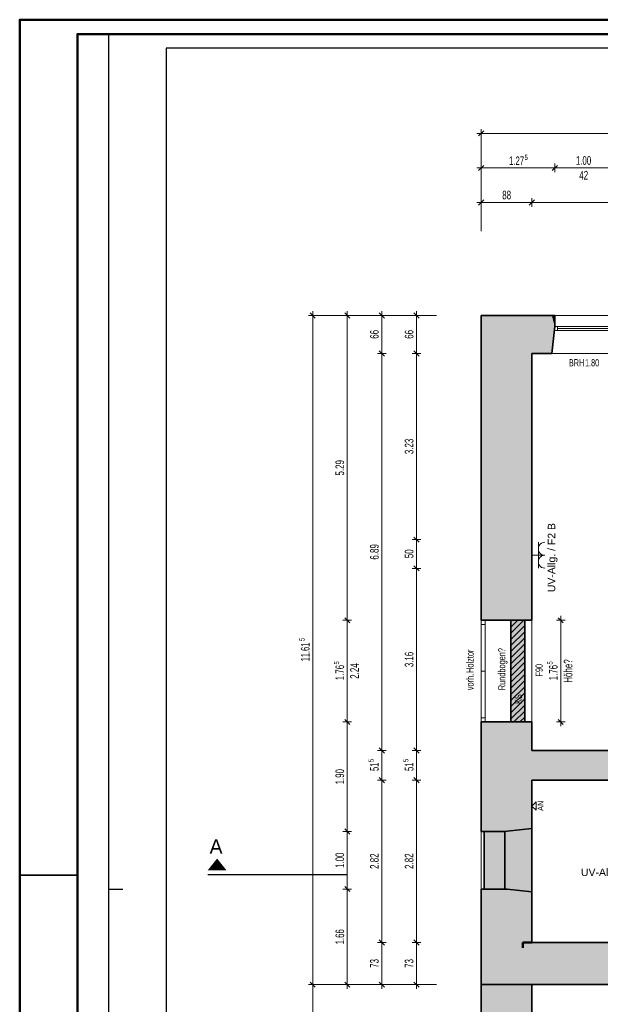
# Model space of a CAD drawing. Extents: x -106 to 740, y 65 to 659.
# Tile 2 of 24: x -106 to 95, y 318 to 659. Entities that reach past the tile are written whole.
import ezdxf
from ezdxf.lldxf.tags import DXFTag

# ---------------------------------------------------------------- set-up
doc = ezdxf.new("R2010")
doc.units = 0
doc.layers.get('0').update_dxf_attribs({"lineweight": 35})
for name, color, linetype, lineweight in [('5_UG-BESTAND', 7, 'Continuous', 25), ('5_UG-NEU', 7, 'Continuous', 25), ('5_UG-SCHRAFF-FILL', 7, 'Continuous', 25), ('5_UG-TEXT-MASS', 7, 'Continuous', 25), ('5_UG-WANDMATERIALIEN', 7, 'Continuous', 25), ('PLAN_5-101A Grundriss UG', 7, 'Continuous', 25)]:
    doc.layers.add(name, color=color, linetype=linetype, lineweight=lineweight)
for name, color, linetype, lineweight, true_color in [('Ausgeblendet', 3, 'Continuous', 35, 0x00ff00), ('E_449_Niederspannungsinstallationen_Elektro', 1, 'Continuous', 18, 0xff0000), ('E_449_Niederspannungsinstallationen_Stromkreise', 1, 'Continuous', 25, 0xff0000), ('Rahmen', 7, 'Continuous', 35, 0x009900), ('X_Geometrie-A07MYRR4RK', 3, 'Continuous', 50, 0x00ff00)]:
    doc.layers.add(name, color=color, linetype=linetype, lineweight=lineweight, true_color=true_color)
doc.styles.get("Standard").update_dxf_attribs({"font": 'arial.ttf'})
tags = doc.linetypes.add('PUNKT2_S9', pattern=[0.0005, 0, -0.0005]).pattern_tags.tags
tags[6:7] = [DXFTag(74, 4), DXFTag(75, 0), DXFTag(340, '0'), DXFTag(46, 1.0), DXFTag(50, 0.0), DXFTag(44, 0.0), DXFTag(45, 0.0)]
tags[4:5] = [DXFTag(74, 4), DXFTag(75, 0), DXFTag(340, '0'), DXFTag(46, 1.0), DXFTag(50, 0.0), DXFTag(44, 0.0), DXFTag(45, 0.0)]
tags = doc.linetypes.add('STRICHPUNKT2_S5', pattern=[0.01, 0.008, -0.001, 0, -0.001]).pattern_tags.tags
tags[10:11] = [DXFTag(74, 4), DXFTag(75, 0), DXFTag(340, '0'), DXFTag(46, 1.0), DXFTag(50, 0.0), DXFTag(44, 0.0), DXFTag(45, 0.0)]
tags[8:9] = [DXFTag(74, 4), DXFTag(75, 0), DXFTag(340, '0'), DXFTag(46, 1.0), DXFTag(50, 0.0), DXFTag(44, 0.0), DXFTag(45, 0.0)]
tags[6:7] = [DXFTag(74, 4), DXFTag(75, 0), DXFTag(340, '0'), DXFTag(46, 1.0), DXFTag(50, 0.0), DXFTag(44, 0.0), DXFTag(45, 0.0)]
tags[4:5] = [DXFTag(74, 4), DXFTag(75, 0), DXFTag(340, '0'), DXFTag(46, 1.0), DXFTag(50, 0.0), DXFTag(44, 0.0), DXFTag(45, 0.0)]

# ---------------------------------------------------------------- blocks, each defined once
blk = doc.blocks.new('Referenz-A07MYRR5RK', base_point=(-75.51, 0))
at = {"layer": '5_UG-BESTAND', "color": 0, "lineweight": 35}
for p, q in [((79.38, 556.79), (53.86, 556.79)), ((53.86, 556.79), (53.86, 450.96)), ((79.38, 556.79), (79.38, 552.95)), ((79.38, 552.95), (78.36, 543.59)), ((71.45, 450.96), (71.45, 543.59)), ((71.45, 543.59), (78.36, 543.59)), ((53.86, 450.96), (71.45, 450.96)), ((71.45, 415.66), (53.86, 415.66)), ((53.86, 415.66), (53.86, 377.64)), ((71.45, 405.76), (71.45, 415.66)), ((147.24, 405.76), (71.45, 405.76)), ((71.45, 378.66), (71.45, 395.47)), ((71.45, 395.47), (175.14, 395.47)), ((53.86, 377.64), (62.09, 377.64)), ((54.86, 377.64), (54.86, 357.57)), ((62.09, 377.64), (62.84, 377.73)), ((62.09, 377.64), (62.09, 357.57)), ((62.84, 377.73), (71.45, 378.66)), ((71.45, 378.66), (71.45, 356.63)), ((53.86, 357.65), (62.09, 357.65)), ((53.86, 357.65), (53.86, 324.47)), ((62.09, 357.65), (62.84, 357.57)), ((62.84, 357.57), (71.45, 356.63)), ((71.45, 356.63), (71.45, 339.07)), ((266.53, 339.07), (71.45, 339.07)), ((53.86, 324.47), (434.84, 324.47)), ((53.86, 124.83), (53.86, 324.47)), ((53.86, 324.47), (71.45, 324.47)), ((71.45, 324.47), (71.45, 140.34)), ((71.45, 324.47), (71.45, 140.34))]:
    blk.add_line(p, q, dxfattribs=at)
at = {"layer": '5_UG-BESTAND', "color": 0, "lineweight": 13}
for p, q in [((79.38, 556.79), (99.37, 556.79)), ((79.23, 551.55), (99.53, 551.55)), ((79.38, 552.95), (99.37, 552.95)), ((79.38, 552.95), (99.37, 552.95)), ((80.38, 551.55), (80.38, 552.95)), ((80.38, 552.25), (98.37, 552.25)), ((78.36, 543.59), (100.39, 543.59)), ((53.86, 450.96), (53.86, 449.54)), ((53.86, 450.96), (53.86, 415.66)), ((55.26, 449.54), (53.86, 449.54)), ((55.26, 450.96), (55.26, 449.54)), ((55.26, 450.96), (55.26, 415.66)), ((53.86, 433.31), (55.26, 433.31)), ((55.26, 417.06), (53.86, 417.06)), ((53.86, 417.06), (53.86, 415.66)), ((55.26, 417.06), (55.26, 415.66)), ((53.86, 377.64), (53.86, 357.65))]:
    blk.add_line(p, q, dxfattribs=at)
at = {"layer": '5_UG-BESTAND', "color": 0, "linetype": 'PUNKT2_S9', "lineweight": 13, "ltscale": 0.13}
blk.add_line((71.45, 450.96), (71.45, 415.66), dxfattribs=at)
at = {"layer": '5_UG-NEU', "color": 0, "lineweight": 35}
for p, q in [((64.15, 450.96), (64.15, 415.66)), ((68.95, 450.96), (68.95, 415.66))]:
    blk.add_line(p, q, dxfattribs=at)
at = {"layer": '5_UG-SCHRAFF-FILL', "color": 0, "lineweight": 13}
for p, q in [((64.15, 446.44), (68.67, 450.96)), ((64.15, 450.68), (64.42, 450.96)), ((64.15, 448.56), (66.54, 450.96)), ((64.15, 444.32), (68.95, 449.12)), ((64.15, 442.2), (68.95, 447)), ((64.15, 440.08), (68.95, 444.88)), ((64.15, 437.95), (68.95, 442.75)), ((64.15, 435.83), (68.95, 440.63)), ((64.15, 433.71), (68.95, 438.51)), ((64.15, 431.59), (68.95, 436.39)), ((64.15, 429.47), (68.95, 434.27)), ((64.15, 427.35), (68.95, 432.15)), ((64.15, 425.23), (68.95, 430.03)), ((64.15, 423.1), (68.95, 427.9)), ((64.15, 420.98), (68.95, 425.78)), ((64.15, 418.86), (68.95, 423.66)), ((64.15, 416.74), (68.95, 421.54)), ((65.19, 415.66), (68.95, 419.42)), ((67.31, 415.66), (68.95, 417.3))]:
    blk.add_line(p, q, dxfattribs=at)
at = {"layer": '5_UG-TEXT-MASS', "color": 0, "lineweight": 13}
for p, q in [((53.86, 620.01), (52.36, 620.01)), ((52.96, 619.11), (54.76, 620.91)), ((53.86, 620.01), (53.86, 621.51)), ((53.86, 620.01), (53.86, 618.51)), ((53.86, 620.01), (53.86, 586.01)), ((53.86, 620.01), (239.44, 620.01)), ((52.96, 607.11), (54.76, 608.91)), ((53.86, 608.01), (53.86, 609.51)), ((78.48, 607.11), (80.28, 608.91)), ((79.38, 608.01), (79.38, 609.51)), ((53.86, 608.01), (52.36, 608.01)), ((53.86, 608.01), (53.86, 606.51)), ((53.86, 608.01), (63.39, 608.01)), ((63.39, 608.01), (66.84, 608.01)), ((66.84, 608.01), (71.04, 608.01)), ((71.04, 608.01), (79.38, 608.01)), ((79.38, 608.01), (79.38, 606.51)), ((79.38, 608.01), (90.48, 608.01)), ((90.48, 608.01), (94.68, 608.01)), ((94.68, 608.01), (99.37, 608.01)), ((53.86, 596.01), (52.36, 596.01)), ((52.96, 595.11), (54.76, 596.91)), ((53.86, 596.01), (53.86, 597.51)), ((53.86, 596.01), (53.86, 594.51)), ((53.86, 596.01), (60.45, 596.01)), ((60.45, 596.01), (71.45, 596.01)), ((70.55, 595.11), (72.35, 596.91)), ((71.45, 596.01), (71.45, 597.51)), ((71.45, 596.01), (71.45, 594.51)), ((71.45, 596.01), (162.77, 596.01)), ((-3.72, 555.89), (-5.52, 557.69)), ((-4.62, 556.79), (-4.62, 558.29)), ((8.28, 555.89), (6.48, 557.69)), ((7.38, 556.79), (7.38, 558.29)), ((20.28, 555.89), (18.48, 557.69)), ((19.38, 556.79), (19.38, 558.29)), ((32.33, 555.89), (30.53, 557.69)), ((31.43, 556.79), (31.43, 558.29)), ((-4.62, 556.79), (-6.12, 556.79)), ((-4.62, 556.79), (-3.12, 556.79)), ((-4.62, 556.79), (38.38, 556.79)), ((-4.62, 324.47), (-4.62, 556.79)), ((7.38, 556.79), (5.88, 556.79)), ((7.38, 556.79), (8.88, 556.79)), ((7.38, 450.96), (7.38, 556.79)), ((19.38, 556.79), (17.88, 556.79)), ((19.38, 556.79), (20.88, 556.79)), ((19.38, 543.59), (19.38, 556.79)), ((31.43, 556.79), (29.93, 556.79)), ((31.43, 556.79), (32.93, 556.79)), ((31.43, 543.59), (31.43, 556.79)), ((19.38, 543.59), (17.88, 543.59)), ((20.28, 542.69), (18.48, 544.49)), ((19.38, 543.59), (20.88, 543.59)), ((19.38, 405.76), (19.38, 543.59)), ((31.43, 543.59), (29.93, 543.59)), ((32.33, 542.69), (30.53, 544.49)), ((31.43, 543.59), (32.93, 543.59)), ((31.43, 478.97), (31.43, 543.59)), ((31.43, 478.97), (29.93, 478.97)), ((32.33, 478.07), (30.53, 479.87)), ((31.43, 478.97), (32.93, 478.97)), ((31.43, 468.99), (31.43, 478.97)), ((31.43, 468.99), (29.93, 468.99)), ((32.33, 468.09), (30.53, 469.89)), ((31.43, 468.99), (32.93, 468.99)), ((31.43, 405.76), (31.43, 468.99)), ((8.28, 450.06), (6.48, 451.86)), ((82.35, 450.06), (80.55, 451.86)), ((81.45, 450.96), (81.45, 452.46)), ((7.38, 450.96), (5.88, 450.96)), ((7.38, 450.96), (8.88, 450.96)), ((7.38, 415.66), (7.38, 450.96)), ((81.45, 450.96), (79.95, 450.96)), ((81.45, 450.96), (82.95, 450.96)), ((81.45, 429), (81.45, 450.96)), ((81.45, 428.56), (81.45, 429)), ((81.45, 415.66), (81.45, 428.56)), ((7.38, 415.66), (5.88, 415.66)), ((8.28, 414.76), (6.48, 416.56)), ((7.38, 415.66), (8.88, 415.66)), ((7.38, 377.64), (7.38, 415.66)), ((81.45, 415.66), (79.95, 415.66)), ((82.35, 414.76), (80.55, 416.56)), ((81.45, 415.66), (82.95, 415.66)), ((81.45, 415.66), (81.45, 414.16)), ((19.38, 405.76), (17.88, 405.76)), ((20.28, 404.86), (18.48, 406.66)), ((19.38, 405.76), (20.88, 405.76)), ((19.38, 395.47), (19.38, 405.76)), ((31.43, 405.76), (29.93, 405.76)), ((32.33, 404.86), (30.53, 406.66)), ((31.43, 405.76), (32.93, 405.76)), ((31.43, 395.47), (31.43, 405.76)), ((19.38, 395.47), (17.88, 395.47)), ((20.28, 394.57), (18.48, 396.37)), ((19.38, 395.47), (20.88, 395.47)), ((19.38, 339.07), (19.38, 395.47)), ((31.43, 395.47), (29.93, 395.47)), ((32.33, 394.57), (30.53, 396.37)), ((31.43, 395.47), (32.93, 395.47)), ((31.43, 339.07), (31.43, 395.47)), ((7.38, 377.64), (5.88, 377.64)), ((8.28, 376.74), (6.48, 378.54)), ((7.38, 377.64), (8.88, 377.64)), ((7.38, 357.65), (7.38, 377.64)), ((7.38, 357.65), (5.88, 357.65)), ((8.28, 356.75), (6.48, 358.55)), ((7.38, 357.65), (8.88, 357.65)), ((7.38, 352.55), (7.38, 357.65)), ((7.38, 336.48), (7.38, 352.55)), ((19.38, 339.07), (17.88, 339.07)), ((20.28, 338.17), (18.48, 339.97)), ((19.38, 339.07), (20.88, 339.07)), ((19.38, 328.36), (19.38, 339.07)), ((31.43, 339.07), (29.93, 339.07)), ((32.33, 338.17), (30.53, 339.97)), ((31.43, 339.07), (32.93, 339.07)), ((31.43, 328.35), (31.43, 339.07)), ((7.38, 324.47), (7.38, 336.48)), ((19.38, 324.47), (19.38, 328.36)), ((31.43, 324.47), (31.43, 328.35)), ((-3.72, 323.57), (-5.52, 325.37)), ((8.28, 323.57), (6.48, 325.37)), ((20.28, 323.57), (18.48, 325.37)), ((32.33, 323.57), (30.53, 325.37)), ((-4.62, 324.47), (-6.12, 324.47)), ((-4.62, 324.47), (-3.12, 324.47)), ((-4.62, 324.47), (38.38, 324.47)), ((-4.62, 220.25), (-4.62, 324.47)), ((7.38, 324.47), (5.88, 324.47)), ((7.38, 324.47), (8.88, 324.47)), ((7.38, 324.47), (7.38, 322.97)), ((19.38, 324.47), (17.88, 324.47)), ((19.38, 324.47), (20.88, 324.47)), ((19.38, 324.47), (19.38, 322.97)), ((31.43, 324.47), (29.93, 324.47)), ((31.43, 324.47), (32.93, 324.47)), ((31.43, 324.47), (31.43, 322.97))]:
    blk.add_line(p, q, dxfattribs=at)
at = {"layer": '5_UG-TEXT-MASS', "color": 0, "linetype": 'STRICHPUNKT2_S5', "lineweight": -2, "ltscale": 0.25}
blk.add_line((-41.06, 362.67), (7.34, 362.67), dxfattribs=at)
at = {"layer": '5_UG-WANDMATERIALIEN', "color": 0, "lineweight": 18}
for p, q in [((71.45, 386.47), (72.92, 387.94)), ((71.45, 386.47), (72.92, 385)), ((72.92, 387.94), (72.92, 385))]:
    blk.add_line(p, q, dxfattribs=at)
at = {"layer": 'Ausgeblendet', "color": 0, "linetype": 'Continuous', "lineweight": 13, "ltscale": 0.13}
for points in [[(53.86, 450.96), (53.86, 556.79), (71.45, 450.96)], [(71.45, 543.59), (53.86, 556.79), (71.45, 556.79)], [(71.45, 450.96), (53.86, 556.79), (71.45, 543.59)], [(71.45, 543.59), (71.45, 556.79), (78.36, 543.59)], [(78.36, 543.59), (71.45, 556.79), (78.36, 556.79)], [(78.36, 543.59), (78.36, 556.79), (79.38, 552.95)], [(79.38, 552.95), (78.36, 556.79), (79.38, 556.79)], [(53.86, 377.64), (53.86, 415.66), (62.09, 377.64)], [(62.09, 377.64), (53.86, 415.66), (62.09, 415.66)], [(62.09, 377.64), (62.09, 415.66), (71.45, 378.66)], [(71.45, 405.76), (62.09, 415.66), (71.45, 415.66)], [(71.45, 378.66), (62.09, 415.66), (71.45, 395.47)], [(71.45, 395.47), (62.09, 415.66), (71.45, 405.76)], [(71.45, 395.47), (71.45, 405.76), (147.24, 395.47)], [(147.24, 403.37), (71.45, 405.76), (147.24, 405.76)], [(147.24, 395.47), (71.45, 405.76), (147.24, 403.37)], [(54.86, 357.65), (54.86, 377.64), (62.09, 357.65)], [(62.09, 357.65), (54.86, 377.64), (62.09, 377.64)], [(71.45, 356.63), (62.09, 377.64), (71.45, 378.66)], [(62.09, 357.65), (62.09, 377.64), (71.45, 356.63)], [(71.45, 356.63), (71.45, 378.66), (71.45, 378.66)], [(-37.8, 364.17), (-41.06, 364.17), (-37.8, 368.25)], [(-37.8, 364.17), (-37.8, 368.25), (-34.55, 364.17)], [(53.86, 324.47), (53.86, 357.65), (62.09, 324.47)], [(62.09, 324.47), (53.86, 357.65), (62.09, 357.65)], [(62.09, 324.47), (62.09, 357.65), (71.45, 324.47)], [(71.45, 339.07), (62.09, 357.65), (71.45, 356.63)], [(71.45, 324.47), (62.09, 357.65), (71.45, 339.07)], [(71.45, 324.47), (71.45, 339.07), (266.53, 324.47)], [(266.53, 324.47), (71.45, 339.07), (266.53, 339.07)], [(53.86, 124.83), (53.86, 324.47), (71.45, 124.67)], [(71.45, 140.34), (53.86, 324.47), (71.45, 324.47)], [(71.45, 124.67), (53.86, 324.47), (71.45, 140.34)]]:
    blk.add_solid(points, dxfattribs=at)
at = {"layer": 'Ausgeblendet', "color": 0, "linetype": 'Continuous', "ltscale": 0.35}
for points in [[(64.15, 415.66), (64.15, 450.96), (68.95, 415.66)], [(68.95, 415.66), (64.15, 450.96), (68.95, 450.96)]]:
    blk.add_solid(points, dxfattribs=at)
at = {"layer": 'PLAN_5-101A Grundriss UG', "color": 0, "lineweight": -2}
for p, q in [((-75.51, 654.49), (-75.51, 70.49)), ((549.7, 649.62), (-55.51, 649.62)), ((-55.51, 649.62), (-55.51, 70.49)), ((-75.51, 357.62), (-70.51, 357.62))]:
    blk.add_line(p, q, dxfattribs=at)
at = {"layer": 'X_Geometrie-A07MYRR4RK', "color": 0, "linetype": 'Continuous', "ltscale": 0.5}
for p, q in [((71.45, 339.07), (68.27, 339.07)), ((68.27, 339.07), (68.27, 337.25))]:
    blk.add_line(p, q, dxfattribs=at)
at = {"layer": '5_UG-TEXT-MASS', "color": 0, "lineweight": -2, "attachment_point": 1}
for s, insert, char_height in [('{\\W0.65;\\fArial;1.27}', (63.47, 612.01), 3), ('{\\W0.65;\\fArial;5}', (68.91, 612.59), 1.8), ('{\\W0.65;\\fArial;1.00}', (86.72, 612.11), 3), ('{\\W0.66;\\fArial;42}', (87.9, 607), 3), ('{\\W0.66;\\fArial;88}', (61.16, 600.11), 3), ('{\\W0.66;\\fArial;BRH}', (84.31, 541.63), 2.5), ('{\\W0.66;\\fArial;1.80}', (89.89, 541.63), 2.5)]:
    blk.add_mtext(s, dxfattribs=dict(at, insert=insert, char_height=char_height))
at = {"layer": '5_UG-TEXT-MASS', "color": 0, "lineweight": -2, "attachment_point": 1, "rotation": 90}
for s, insert, char_height in [('{\\W0.66;\\fArial;66}', (15.28, 548.7), 3), ('{\\W0.66;\\fArial;66}', (27.33, 548.7), 3), ('{\\W0.66;\\fArial;3.23}', (27.33, 508.63), 3), ('{\\W0.66;\\fArial;5.29}', (3.28, 501.22), 3), ('{\\W0.66;\\fArial;6.89}', (15.28, 472.02), 3), ('{\\W0.66;\\fArial;50}', (27.33, 472.5), 3), ('{\\W0.65;\\fArial;5}', (-9.25, 443.69), 1.8), ('{\\W0.62;\\fArial;11.61}', (-8.72, 436.7), 3), ('{\\W0.65;\\fArial;3.16}', (27.33, 434.72), 3), ('{\\W0.67;\\fArial;Holztor}', (48.73, 432.7), 2.5), ('{\\W0.67;\\fArial;Rundbogen?}', (59.75, 426.69), 2.5), ('{\\W0.65;\\fArial;5}', (2.75, 435.6), 1.8), ('{\\W0.65;\\fArial;1.76}', (3.28, 430.16), 3), ('{\\W0.66;\\fArial;2.24}', (8.39, 430.66), 3), ('{\\W0.66;\\fArial;F90}', (72.7, 431.46), 2.5), ('{\\W0.65;\\fArial;5}', (76.82, 435.6), 1.8), ('{\\W0.65;\\fArial;1.76}', (77.35, 430.16), 3), ('{\\W0.66;\\fArial;Höhe?}', (82.5, 429.27), 3), ('{\\W0.67;\\fArial;vorh.}', (48.73, 426.69), 2.5), ('{\\W0.66;\\fArial;KS}', (65.49, 421.92), 2.5), ('{\\W0.65;\\fArial;5}', (14.75, 401.74), 1.8), ('{\\W0.63;\\fArial;51}', (15.28, 398.63), 3), ('{\\W0.65;\\fArial;5}', (26.8, 401.74), 1.8), ('{\\W0.63;\\fArial;51}', (27.33, 398.63), 3), ('{\\W0.65;\\fArial;1.90}', (3.28, 394), 3), ('{\\W0.65;\\fArial;1.00}', (3.28, 364.99), 3), ('{\\W0.66;\\fArial;2.82}', (15.28, 364.63), 3), ('{\\W0.66;\\fArial;2.82}', (27.33, 364.63), 3), ('{\\W0.65;\\fArial;1.66}', (3.28, 338.41), 3), ('{\\W0.66;\\fArial;73}', (15.28, 330.28), 3), ('{\\W0.66;\\fArial;73}', (27.33, 330.28), 3)]:
    blk.add_mtext(s, dxfattribs=dict(at, insert=insert, char_height=char_height))
at = {"layer": '5_UG-TEXT-MASS', "color": 0, "lineweight": 50, "insert": (-40.4, 374.93), "char_height": 5.0344, "attachment_point": 1}
blk.add_mtext('{\\fCentury Gothic;A}', dxfattribs=at)
at = {"layer": '5_UG-WANDMATERIALIEN', "color": 0, "lineweight": 18, "insert": (73.45, 384.79), "char_height": 2, "attachment_point": 1, "rotation": 90.0256}
blk.add_mtext('{\\W0.83;\\fArial;AN}', dxfattribs=at)
blk = doc.blocks.new('Steckdose_ zweifach m. Schuko.-A07MYRSXRK', base_point=(71.45, 469.04))
at = {"color": 0, "lineweight": -2}
for p, q in [((73.7, 478.04), (73.7, 469.04)), ((75.95, 473.54), (71.45, 473.54))]:
    blk.add_line(p, q, dxfattribs=at)
for centre in [(75.95, 475.79), (75.95, 471.29)]:
    blk.add_ellipse(centre, major_axis=(0, 2.25), ratio=1, start_param=0, end_param=3.141593, dxfattribs=at)
blk = doc.blocks.new('Bauteilbeschriftung-A07MYRVNRK', base_point=(76.96, 459.84))
at = {"color": 0, "linetype": 'ByBlock', "lineweight": -2, "ltscale": 0.25, "insert": (76.96, 460.71), "char_height": 2.6, "attachment_point": 1, "rotation": 90}
blk.add_mtext('{\\fArial;UV-Allg. / F2 B}', dxfattribs=at)
blk = doc.blocks.new('Bauteilbeschriftung-A07MYRW5RK', base_point=(87.62, 362.16))
at = {"color": 0, "linetype": 'ByBlock', "lineweight": -2, "ltscale": 0.25, "insert": (88.48, 364.76), "char_height": 2.6, "attachment_point": 1}
blk.add_mtext('{\\fArial;UV-Allg. / F9}', dxfattribs=at)

msp = doc.modelspace()

# ---------------------------------------------------------------- linework, layer by layer
at = {"layer": 'Rahmen', "ltscale": 0.35}
msp.add_line((-106.3, 362.49), (-86.3, 362.49), dxfattribs=at)
at = {"layer": 'Rahmen', "lineweight": 50, "ltscale": 0.5}
for points in [[(734.7, 65.49), (734.7, 659.49), (-106.3, 659.49), (-106.3, 65.49), (384.7, 65.49), (634.7, 65.49), (734.7, 65.49)], [(729.7, 70.49), (729.7, 654.49), (-86.3, 654.49), (-86.3, 70.49), (379.7, 70.49), (629.7, 70.49), (729.7, 70.49)]]:
    msp.add_lwpolyline(points, close=True, dxfattribs=at)

# ---------------------------------------------------------------- block references
at = {"color": 251, "lineweight": 25, "ltscale": 0.25, "true_color": 0x585858}
msp.add_blockref('Referenz-A07MYRR5RK', (-75.51, 0), dxfattribs=at)
at = {"layer": 'E_449_Niederspannungsinstallationen_Elektro', "linetype": 'Continuous', "ltscale": 0.18}
msp.add_blockref('Steckdose_ zweifach m. Schuko.-A07MYRSXRK', (71.45, 469.04), dxfattribs=at)
at = {"layer": 'E_449_Niederspannungsinstallationen_Stromkreise', "ltscale": 0.25}
for name, p in [('Bauteilbeschriftung-A07MYRVNRK', (76.96, 459.84)), ('Bauteilbeschriftung-A07MYRW5RK', (87.62, 362.16))]:
    msp.add_blockref(name, p, dxfattribs=at)

doc.saveas('drawing.dxf')
